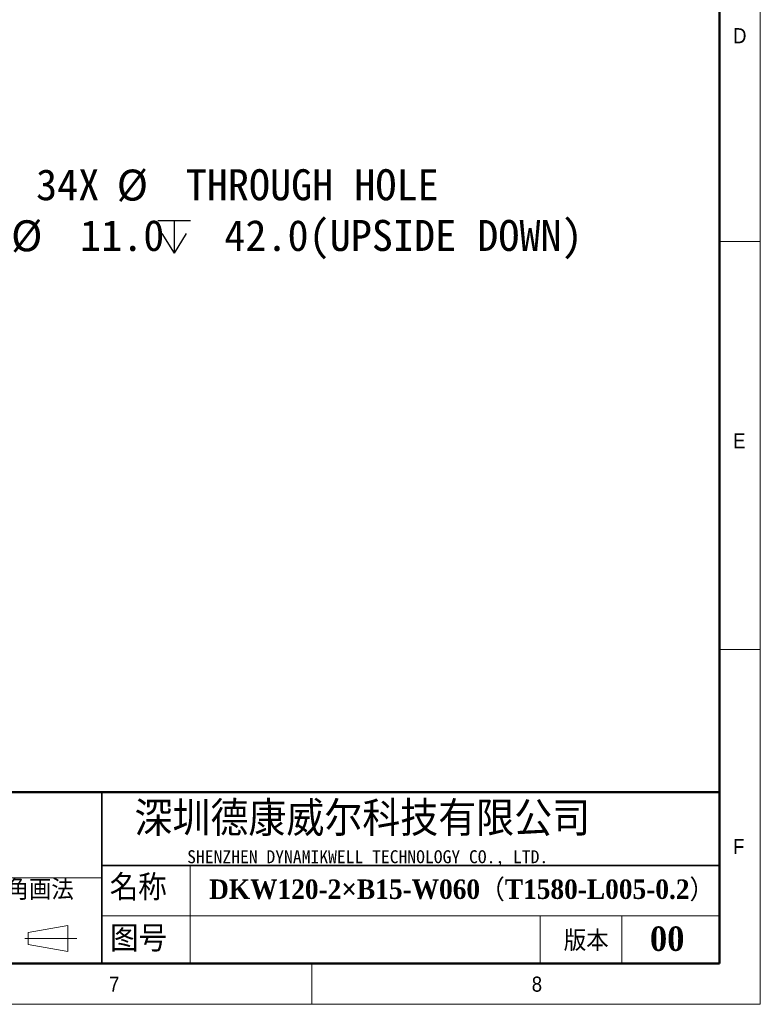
# Model space of a CAD drawing. Header units: millimetres. Extents: x 35 to 2905, y 35 to 2044.
# Tile 8 of 13: x 2269 to 2905, y 35 to 880. Entities that reach past the tile are written whole.
import ezdxf

# ---------------------------------------------------------------- set-up
doc = ezdxf.new("R2010")
doc.units = ezdxf.units.MM
doc.header["$LTSCALE"] = 7
doc.layers.add('DIMNS', color=7, linetype='Continuous')
doc.layers.add('黑色实线', color=7, linetype='Continuous')
doc.styles.add('SLDTEXTSTYLE1', font='Gothic.ttf', dxfattribs={"width": 0.913})
doc.styles.add('SLDTEXTSTYLE2', font='timesbd.ttf', dxfattribs={"width": 0.933})
doc.styles.add('SLDTEXTSTYLE4', font='txt', dxfattribs={"bigfont": 'bigfont'})
doc.styles.add('SLDTEXTSTYLE5', font='txt', dxfattribs={"bigfont": 'bigfont'})
doc.styles.add('SLDTEXTSTYLE6', font='txt')
doc.styles.add('SLDTEXTSTYLE7', font='timesbd.ttf', dxfattribs={"width": 0.933, "bigfont": 'bigfont'})
doc.styles.add('SLDTEXTSTYLE8', font='txt')
doc.dimstyles.new('SLDDIMSTYLE4', dxfattribs={"dimtxt": 26.6, "dimasz": 14, "dimexe": 0, "dimexo": 0.0625, "dimgap": 6.65, "dimtad": 0, "dimtih": 1, "dimtoh": 1, "dimdec": 1, "dimrnd": 1e-09, "dimzin": 4, "dimdsep": 46, "dimtxsty": 'SLDTEXTSTYLE8', "dimsah": 1, "dimcen": 0, "dimadec": 0, "dimazin": 1, "dimtfac": 1, "dimtdec": 1, "dimtofl": 0, "dimtmove": 0, "dimatfit": 3, "dimfxl": 0, "dimfrac": 2, "dimtolj": 1, "dimtzin": 12, "dimarcsym": 0})

# ---------------------------------------------------------------- blocks, each defined once
blk = doc.blocks.new('SW_SYMBOL_HOLE_SPOT')
at = {"layer": '黑色实线', "color": 0}
for p, q in [((0, 6125), (0, 525)), ((11200, 525), (11200, 6125)), ((0, 525), (11200, 525))]:
    blk.add_line(p, q, dxfattribs=at)
blk = doc.blocks.new('SW_SYMBOL_HOLE_DEPTH')
at = {"layer": '黑色实线', "color": 0}
for p, q in [((0, 6125), (5600, 6125)), ((2800, 6125), (2800, 525)), ((700, 3885), (2800, 525)), ((4900, 3885), (2800, 525))]:
    blk.add_line(p, q, dxfattribs=at)
blk = doc.blocks.new('_D_28')
at = {"layer": '黑色实线'}
for p, q in [((2116.38, 649.85), (2154.76, 716.32)), ((2154.76, 716.32), (2177.2, 716.32))]:
    blk.add_line(p, q, dxfattribs=at)
blk.add_solid([(2116.38, 649.85), (2125.2, 660.93), (2121.56, 663.03)], dxfattribs=at)
at = {"layer": '黑色实线', "xscale": 0.004985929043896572, "yscale": 0.004985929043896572, "zscale": 0.004985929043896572}
for name, p in [('SW_SYMBOL_HOLE_SPOT', (2188.31, 676.95)), ('SW_SYMBOL_HOLE_DEPTH', (2387.85, 676.95))]:
    blk.add_blockref(name, p, dxfattribs=at)
at = {"layer": '黑色实线', "char_height": 26.6, "attachment_point": 1, "style": 'SLDTEXTSTYLE8'}
for s, insert in [('34X ', (2283.33, 751.48)), ('%%c', (2352.56, 751.22)), (' THROUGH HOLE', (2393.66, 751.48)), (' 42.0(UPSIDE DOWN)', (2426.79, 707.96)), ('%%c', (2261.86, 707.7)), (' 11.0 ', (2302.96, 707.96))]:
    blk.add_mtext(s, dxfattribs=dict(at, insert=insert))

msp = doc.modelspace()

# ---------------------------------------------------------------- linework, layer by layer
at = {"color": 7, "linetype": 'Continuous', "lineweight": 18}
for p, q in [((2905, 35), (2905, 2044)), ((2870, 2009), (2870, 70)), ((2870, 689.5), (2905, 689.5)), ((2870, 339.5), (2905, 339.5)), ((2415.6473812, 154), (2415.6473812, 70)), ((1926.2913786, 143.5), (2339.7556851, 143.5)), ((2339.7556851, 110.8803834), (2870, 110.8803834)), ((2716, 110.8803834), (2716, 70)), ((2786, 110.8803834), (2786, 70)), ((2276.6682633, 96.7312329), (2310.6563282, 102.6107947)), ((2310.6563282, 102.6107947), (2310.6563282, 80.2227947)), ((2276.6682633, 86.2312329), (2276.6682633, 96.7312329)), ((2273.6351967, 91.4812329), (2318.3628673, 91.4812329)), ((2276.6682633, 86.2312329), (2310.6563282, 80.2227947)), ((70, 70), (2870, 70)), ((861, 70), (2870, 70)), ((2520, 70), (2520, 35)), ((35, 35), (2905, 35))]:
    msp.add_line(p, q, dxfattribs=at)
at = {"color": 7, "linetype": 'Continuous', "lineweight": 50}
for p, q in [((2870, 2009), (2870, 70)), ((2870, 217), (1281, 217)), ((70, 70), (2870, 70))]:
    msp.add_line(p, q, dxfattribs=at)
at = {"color": 7, "linetype": 'Continuous', "lineweight": 35}
for p, q in [((2339.7556851, 217), (2339.7556851, 70)), ((2339.7556851, 154), (2870, 154))]:
    msp.add_line(p, q, dxfattribs=at)

# ---------------------------------------------------------------- texts
at = {"color": 7, "linetype": 'Continuous', "lineweight": 0}
for s, insert, char_height, attachment_point, style in [('D', (2881.6666667, 872.5241462), 12.9645833, 1, 'SLDTEXTSTYLE1'), ('E', (2881.6666667, 524.9218569), 12.9645833, 1, 'SLDTEXTSTYLE1'), ('深圳德康威尔科技有限公司', (2367.7808657, 209.0727944), 29.633333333, 1, 'SLDTEXTSTYLE5'), ('F', (2881.6666667, 176.9545867), 12.9645833, 1, 'SLDTEXTSTYLE1'), ('SHENZHEN DYNAMIKWELL TECHNOLOGY CO., LTD.', (2413.0244772, 167.1776031), 11.1125, 1, 'SLDTEXTSTYLE6'), ('名称', (2346.5643932, 146.3380774), 22.225, 1, 'SLDTEXTSTYLE4'), ('DKW120-2×B15-W060（T1580-L005-0.2）', (2431.8383923, 142.0912778), 16.66875, 1, 'SLDTEXTSTYLE7'), ('图号', (2346.8627796, 102.5238769), 22.225, 1, 'SLDTEXTSTYLE4'), ('00', (2825.0575984, 101.802765), 21, 2, 'SLDTEXTSTYLE2'), ('版本', (2736.2958947, 98.3145377), 17.5, 1, 'SLDTEXTSTYLE4'), ('7', (2346.0197074, 58.7778943), 12.9645833, 1, 'SLDTEXTSTYLE1'), ('8', (2708.8414871, 58.7778943), 12.9645833, 1, 'SLDTEXTSTYLE1')]:
    msp.add_mtext(s, dxfattribs=dict(at, insert=insert, char_height=char_height, attachment_point=attachment_point, style=style))
at = {"layer": 'DIMNS', "color": 7, "insert": (2219.4234672, 142.1287382), "char_height": 17.5, "attachment_point": 1, "style": 'SLDTEXTSTYLE4'}
msp.add_mtext('第三角画法', dxfattribs=at)

# ---------------------------------------------------------------- dimensions: what is measured, and where the dimension line sits
at = {"layer": '黑色实线'}
dim = msp.add_diameter_dim_2p(p1=(2113.0829422, 644.1386331), p2=(2116.3829422, 649.8544008), text='34X %%c THROUGH HOLE\\P{\\fGDT;v}%%c <> {\\fGDT;x} 42.0(UPSIDE DOWN)\\P', dimstyle='SLDDIMSTYLE4', dxfattribs=at)
dim.commit()
dim.dimension.update_dxf_attribs({"geometry": '_D_28', "text_midpoint": (2474.8166393, 716.3173148), "dimtype": 163})

doc.saveas('drawing.dxf')
